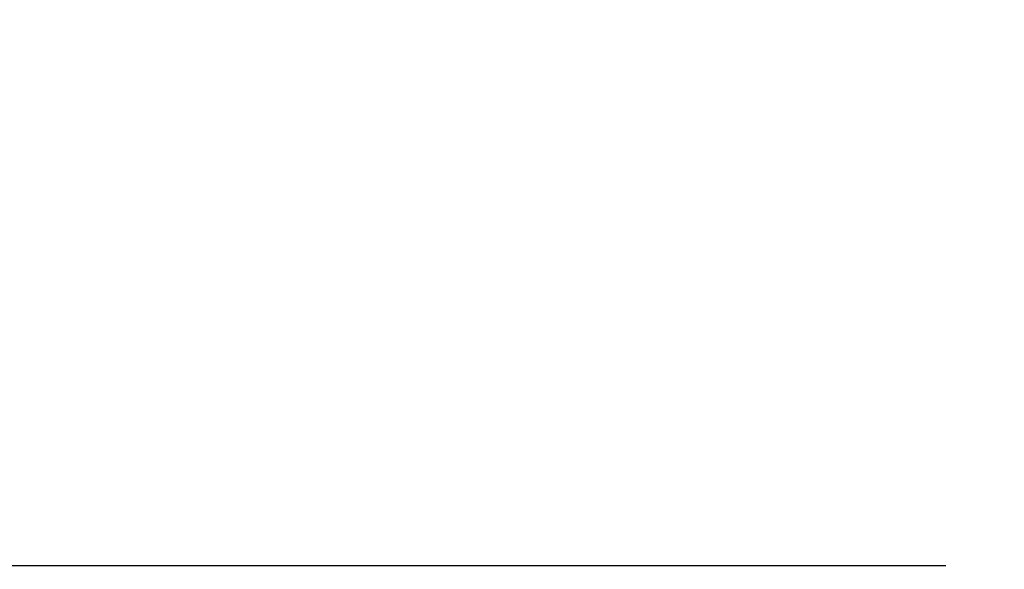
# Model space of a CAD drawing. Header units: millimetres. Extents: x -4428 to 4131, y -3615 to 4038.
# Tile 5 of 172: x -2752 to -2162, y -3333 to -3004. Entities that reach past the tile are written whole.
import ezdxf

# ---------------------------------------------------------------- set-up
doc = ezdxf.new("R2010")
doc.units = ezdxf.units.MM
doc.linetypes.add('K5LT_THIN', pattern=[0])
doc.layers.add('Системный слой', color=7, linetype='Continuous')
doc.styles.add('KDIMTEXTSTYLE', font='GOST_AU.SHX', dxfattribs={"width": 0.96, "oblique": 15, "height": 5})
doc.dimstyles.new('KDIMSTYLE (1.00)', dxfattribs={"dimtxt": 5, "dimasz": 1, "dimexe": 2, "dimexo": 0, "dimgap": 1, "dimtad": 1, "dimtxsty": 'KDIMTEXTSTYLE', "dimsah": 1, "dimcen": 0, "dimdle": 1, "dimadec": 0, "dimazin": 0, "dimtfac": 0.667, "dimtmove": 0, "dimatfit": 3, "dimfxl": 1, "dimtvp": 1, "dimtolj": 1, "dimtzin": 0, "dimarcsym": 0})

# ---------------------------------------------------------------- blocks, each defined once
blk = doc.blocks.new('KDIMARROW_01')
at = {"layer": 'Системный слой'}
blk.add_hatch(color=0, dxfattribs=at).paths.add_polyline_path([(-5, -0.66), (0, 0), (-5, 0.66), (-4.5, 0)])
at = {"layer": 'Системный слой', "color": 0, "linetype": 'K5LT_THIN', "lineweight": 20}
for p, q in [((-4.5, 0), (-5, 0.66)), ((-5, 0.66), (0, 0)), ((0, 0), (-5, -0.66)), ((-5, -0.66), (-4.5, 0)), ((0, 0), (-1, 0))]:
    blk.add_line(p, q, dxfattribs=at)

msp = doc.modelspace()

# ---------------------------------------------------------------- dimensions: what is measured, and where the dimension line sits
at = {"layer": 'Системный слой', "color": 7}
msp.add_linear_dim(base=(-4135.336, -3331.475), p1=(485.664, -2263.092), p2=(-4135.336, -1408.744), location=(-2079.336, -3331.475), text='\\H75.0;\\W0.965;\\Q15;\\H75.0;\\W0.965;\\Q15;\\Q15;4620', dimstyle='KDIMSTYLE (1.00)', override={"dimexo": 0, "dimblk1": 'KDIMARROW_01', "dimblk2": 'KDIMARROW_01', "dimse1": 0, "dimse2": 0, "dimclrt": 7, "dimtolj": 1}, dxfattribs=at).render()

doc.saveas('drawing.dxf')
